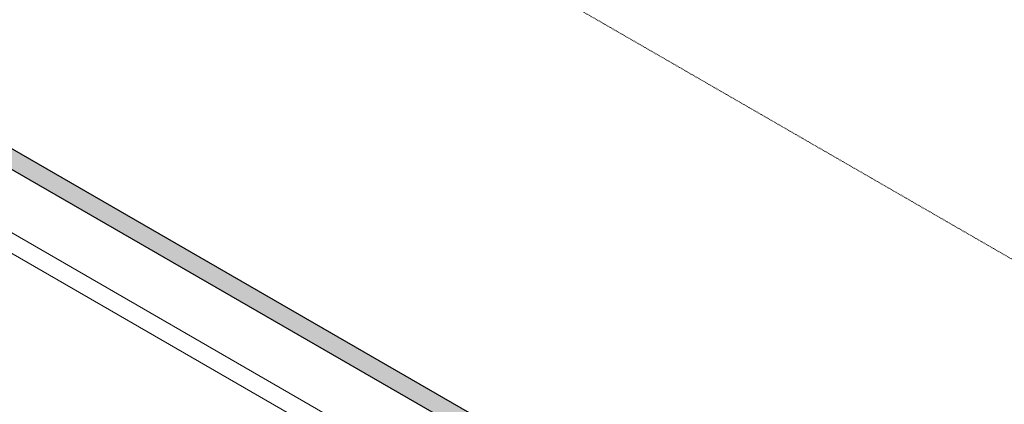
# Model space of a CAD drawing. Header units: millimetres. Extents: x 2807 to 348062, y -35711 to 43067.
# Tile 149 of 191: x 129717 to 134584, y 2044 to 3947. Entities that reach past the tile are written whole.
import ezdxf

# ---------------------------------------------------------------- set-up
doc = ezdxf.new("R2010")
doc.units = ezdxf.units.MM
doc.linetypes.add('THO_hidden', pattern=[6, 3, -3])
doc.layers.add('A-WALL-PATT', color=7, linetype='Continuous', lineweight=25)
doc.layers.add('I-WALL', color=7, linetype='Continuous', lineweight=18)
doc.layers.add('G-ANNO-SYMB', color=7, linetype='THO_hidden', lineweight=13, true_color=0xff8040)

msp = doc.modelspace()

# ---------------------------------------------------------------- hatches: boundary and pattern name
at = {"layer": 'A-WALL-PATT', "lineweight": 18, "true_color": 0xd7e6e6, "transparency": 33554593}
msp.add_hatch(color=254, dxfattribs=at).paths.add_polyline_path([(135745.3, -297.3), (135833.7, -246.3), (129043.7, 3673.9), (128955.3, 3622.9), (135458, -131.4)])

# ---------------------------------------------------------------- linework, layer by layer
at = {"layer": 'G-ANNO-SYMB'}
msp.add_line((174724.1, -20391.1), (115084.5, 14041.8), dxfattribs=at)
at = {"layer": 'I-WALL', "lineweight": 25}
for p, q in [((134046.5, 785.6), (129043.7, 3673.9)), ((128955.3, 3622.9), (136012.5, -451.6))]:
    msp.add_line(p, q, dxfattribs=at)
at = {"layer": 'I-WALL', "color": 253, "true_color": 0xa1a1a1}
msp.add_line((134046.5, 369.6), (129043.7, 3258), dxfattribs=at)
at = {"layer": 'I-WALL'}
msp.add_line((128955.3, 3206.9), (136012.5, -867.5), dxfattribs=at)

doc.saveas('drawing.dxf')
